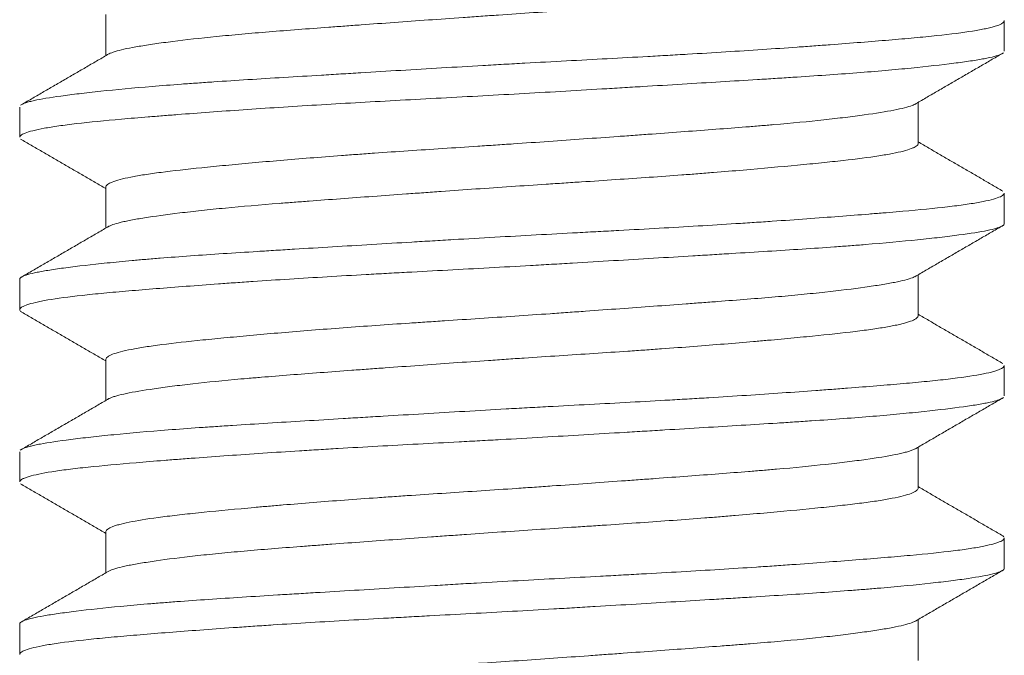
# Model space of a CAD drawing. Header units: millimetres. Extents: x 28 to 2257, y 19 to 785.
# Tile 43 of 55: x 1655.35 to 1659.35, y 369.62 to 372.2. Entities that reach past the tile are written whole.
import ezdxf

# ---------------------------------------------------------------- set-up
doc = ezdxf.new("R2010")
doc.units = ezdxf.units.MM
doc.layers.add('1', color=7, linetype='Continuous', true_color=0xffffff)

msp = doc.modelspace()

# ---------------------------------------------------------------- linework, layer by layer
at = {"layer": '1', "color": 155, "linetype": 'Continuous', "lineweight": 18}
for p, q in [((1655.7032, 372.2189), (1655.7032, 372.0523)), ((1659.3532, 372.0709), (1659.3532, 372.1935)), ((1655.3532, 371.8434), (1655.3532, 371.7214)), ((1659.0032, 371.6956), (1659.0032, 371.8626)), ((1655.7032, 371.5193), (1655.7032, 371.3523)), ((1659.3532, 371.3714), (1659.3532, 371.4939)), ((1659.0032, 370.9958), (1659.0032, 371.1626)), ((1655.3532, 371.1437), (1655.3532, 371.021)), ((1655.7032, 370.819), (1655.7032, 370.6523)), ((1659.3532, 370.6713), (1659.3532, 370.7934)), ((1655.3532, 370.4437), (1655.3532, 370.3215)), ((1659.0032, 370.2959), (1659.0032, 370.4626)), ((1655.7032, 370.1192), (1655.7032, 369.9523)), ((1659.3532, 369.9712), (1659.3532, 370.0939)), ((1659.0032, 369.5956), (1659.0032, 369.7626)), ((1655.3532, 369.7434), (1655.3532, 369.6211))]:
    msp.add_line(p, q, dxfattribs=at)
for points, knots in [([(1655.7126, 372.0578), (1655.715, 372.0592), (1655.7179, 372.0607), (1655.7283, 372.0653), (1655.7375, 372.0684), (1655.7707, 372.0777), (1655.8008, 372.0839), (1655.8482, 372.092), (1655.8582, 372.0936), (1655.8791, 372.0969), (1655.8902, 372.0985), (1655.9244, 372.1035), (1655.9489, 372.1068), (1656.0275, 372.1168), (1656.0864, 372.1234), (1656.1684, 372.1316), (1656.1852, 372.1333), (1656.2197, 372.1365), (1656.2374, 372.1381), (1656.2911, 372.1429), (1656.3281, 372.146), (1656.4425, 372.1553), (1656.5234, 372.1614), (1656.6302, 372.1694), (1656.6519, 372.171), (1656.6958, 372.1742), (1656.7179, 372.1758), (1656.7847, 372.1807), (1656.8297, 372.184), (1656.9663, 372.1939), (1657.0594, 372.2006), (1657.1783, 372.209), (1657.2023, 372.2107), (1657.2503, 372.214), (1657.2743, 372.2157), (1657.346, 372.2206), (1657.3937, 372.2238), (1657.5362, 372.2333), (1657.6305, 372.2394), (1657.7474, 372.2472), (1657.7708, 372.2487), (1657.8172, 372.2519), (1657.8401, 372.2534), (1657.9084, 372.2582), (1657.953, 372.2613), (1658.0843, 372.2709), (1658.1685, 372.2775), (1658.2694, 372.2858), (1658.2894, 372.2875), (1658.3285, 372.2909), (1658.3477, 372.2926), (1658.4043, 372.2976), (1658.4405, 372.3009), (1658.5451, 372.3107), (1658.6091, 372.3169), (1658.6819, 372.3248), (1658.6961, 372.3263), (1658.7234, 372.3295), (1658.7366, 372.331), (1658.7747, 372.3357), (1658.7983, 372.3388), (1658.8636, 372.3483), (1658.8999, 372.3547), (1658.9572, 372.368), (1658.9775, 372.3747), (1658.9957, 372.3848), (1659.0018, 372.3897), (1659.0032, 372.3947), (1659.0032, 372.3964), (1659.0032, 372.3965), (1659.0032, 372.3966)], [0, 0, 0, 0, 0.013483, 0.013483, 0.042048, 0.042048, 0.099177, 0.099177, 0.11346, 0.11346, 0.127742, 0.127742, 0.156307, 0.156307, 0.213437, 0.213437, 0.227719, 0.227719, 0.242002, 0.242002, 0.270567, 0.270567, 0.327697, 0.327697, 0.341979, 0.341979, 0.356261, 0.356261, 0.384826, 0.384826, 0.441956, 0.441956, 0.456239, 0.456239, 0.470521, 0.470521, 0.499086, 0.499086, 0.556216, 0.556216, 0.570498, 0.570498, 0.584781, 0.584781, 0.613346, 0.613346, 0.670475, 0.670475, 0.684758, 0.684758, 0.69904, 0.69904, 0.727605, 0.727605, 0.784735, 0.784735, 0.799017, 0.799017, 0.8133, 0.8133, 0.841865, 0.841865, 0.898995, 0.898995, 0.956124, 0.956124, 0.984689, 0.998972, 0.998972, 1, 1, 1, 1]), ([(1655.3618, 371.8541), (1655.3658, 371.8565), (1655.3713, 371.8588), (1655.3827, 371.8626), (1655.3877, 371.8641), (1655.3991, 371.8671), (1655.4054, 371.8686), (1655.4395, 371.8762), (1655.4758, 371.8822), (1655.5433, 371.8916), (1655.568, 371.8948), (1655.6084, 371.8996), (1655.6224, 371.9012), (1655.6516, 371.9045), (1655.6667, 371.9062), (1655.7446, 371.9144), (1655.8141, 371.9209), (1655.929, 371.9305), (1655.9691, 371.9336), (1656.0319, 371.9383), (1656.0533, 371.9398), (1656.097, 371.9428), (1656.1193, 371.9444), (1656.232, 371.9519), (1656.3269, 371.9579), (1656.4762, 371.967), (1656.5272, 371.9701), (1656.6053, 371.9748), (1656.6317, 371.9764), (1656.685, 371.9796), (1656.7119, 371.9813), (1656.8466, 371.9894), (1656.9561, 371.9959), (1657.1229, 372.0058), (1657.1788, 372.0091), (1657.2635, 372.0139), (1657.2918, 372.0156), (1657.3486, 372.0188), (1657.3771, 372.0204), (1657.5186, 372.0281), (1657.6303, 372.034), (1657.7957, 372.043), (1657.8504, 372.046), (1657.9319, 372.0505), (1657.9589, 372.052), (1658.0129, 372.0551), (1658.0397, 372.0566), (1658.172, 372.0644), (1658.2732, 372.0707), (1658.4183, 372.0804), (1658.4655, 372.0837), (1658.5346, 372.0886), (1658.5573, 372.0903), (1658.6023, 372.0936), (1658.6243, 372.0952), (1658.7324, 372.1034), (1658.8116, 372.1096), (1658.9201, 372.1187), (1658.9545, 372.1217), (1659.0034, 372.1262), (1659.0192, 372.1277), (1659.05, 372.1308), (1659.0649, 372.1323), (1659.1364, 372.1399), (1659.1848, 372.146), (1659.2442, 372.1555), (1659.2619, 372.1587), (1659.285, 372.1636), (1659.2922, 372.1653), (1659.3053, 372.1686), (1659.3113, 372.1703), (1659.3382, 372.1785), (1659.3502, 372.1851), (1659.3531, 372.1925), (1659.3532, 372.1935), (1659.3532, 372.1945)], [0, 0, 0, 0, 0.021498, 0.021498, 0.03535, 0.03535, 0.049202, 0.049202, 0.10461, 0.10461, 0.132314, 0.132314, 0.146166, 0.146166, 0.160018, 0.160018, 0.215426, 0.215426, 0.243129, 0.243129, 0.256981, 0.256981, 0.270833, 0.270833, 0.326241, 0.326241, 0.353945, 0.353945, 0.367797, 0.367797, 0.381649, 0.381649, 0.437057, 0.437057, 0.464761, 0.464761, 0.478613, 0.478613, 0.492465, 0.492465, 0.547872, 0.547872, 0.575576, 0.575576, 0.589428, 0.589428, 0.60328, 0.60328, 0.658688, 0.658688, 0.686392, 0.686392, 0.700244, 0.700244, 0.714096, 0.714096, 0.769504, 0.769504, 0.797207, 0.797207, 0.811059, 0.811059, 0.824911, 0.824911, 0.880319, 0.880319, 0.908023, 0.908023, 0.921875, 0.921875, 0.935727, 0.935727, 0.991135, 0.991135, 1, 1, 1, 1]), ([(1659.3446, 372.0608), (1659.343, 372.0598), (1659.3412, 372.0589), (1659.3259, 372.052), (1659.3034, 372.0462), (1659.2633, 372.0386), (1659.2547, 372.0371), (1659.2363, 372.034), (1659.2265, 372.0324), (1659.1956, 372.0277), (1659.1729, 372.0246), (1659.0986, 372.0151), (1659.0408, 372.0086), (1658.958, 372.0004), (1658.9409, 371.9987), (1658.9057, 371.9954), (1658.8876, 371.9938), (1658.8323, 371.9889), (1658.7937, 371.9857), (1658.6734, 371.9764), (1658.5869, 371.9704), (1658.4707, 371.9629), (1658.4471, 371.9614), (1658.399, 371.9583), (1658.3747, 371.9568), (1658.3011, 371.9522), (1658.2511, 371.9492), (1658.0984, 371.9399), (1657.9931, 371.9335), (1657.8567, 371.9254), (1657.8292, 371.9237), (1657.7738, 371.9204), (1657.746, 371.9187), (1657.6625, 371.9138), (1657.6068, 371.9105), (1657.4391, 371.9007), (1657.3268, 371.8944), (1657.1574, 371.8852), (1657.1007, 371.8822), (1656.9888, 371.8762), (1656.9336, 371.8732), (1656.7699, 371.8642), (1656.6633, 371.8582), (1656.5075, 371.8487), (1656.4561, 371.8455), (1656.3564, 371.8391), (1656.308, 371.8358), (1656.1669, 371.8261), (1656.0782, 371.8195), (1655.9744, 371.8115), (1655.954, 371.8099), (1655.9138, 371.8067), (1655.8552, 371.802), (1655.801, 371.7975), (1655.6983, 371.7885), (1655.6376, 371.7825), (1655.5715, 371.7749), (1655.5588, 371.7733), (1655.5344, 371.7702), (1655.4995, 371.7655), (1655.4699, 371.7607), (1655.4175, 371.7511), (1655.3916, 371.7445), (1655.3708, 371.7362), (1655.3672, 371.7346), (1655.3612, 371.7313), (1655.3589, 371.7296), (1655.3545, 371.7256), (1655.3532, 371.7233), (1655.3532, 371.721)], [0, 0, 0, 0, 0.008437, 0.008437, 0.063943, 0.063943, 0.07782, 0.07782, 0.091696, 0.091696, 0.119449, 0.119449, 0.174956, 0.174956, 0.188832, 0.188832, 0.202709, 0.202709, 0.230462, 0.230462, 0.285968, 0.285968, 0.299845, 0.299845, 0.313721, 0.313721, 0.341474, 0.341474, 0.39698, 0.39698, 0.410857, 0.410857, 0.424734, 0.424734, 0.452487, 0.452487, 0.507993, 0.507993, 0.535746, 0.535746, 0.563499, 0.563499, 0.619005, 0.619005, 0.646758, 0.646758, 0.674512, 0.674512, 0.730018, 0.730018, 0.743894, 0.743894, 0.757771, 0.785524, 0.785524, 0.84103, 0.84103, 0.854907, 0.854907, 0.868783, 0.896536, 0.896536, 0.952043, 0.952043, 0.965919, 0.965919, 0.979796, 0.979796, 1, 1, 1, 1]), ([(1658.9938, 371.8571), (1658.99, 371.8548), (1658.985, 371.8525), (1658.9706, 371.847), (1658.9603, 371.8439), (1658.9355, 371.8376), (1658.9211, 371.8345), (1658.8722, 371.8249), (1658.832, 371.8185), (1658.7724, 371.8102), (1658.76, 371.8085), (1658.7342, 371.8052), (1658.7208, 371.8035), (1658.6793, 371.7984), (1658.6502, 371.795), (1658.5582, 371.785), (1658.4908, 371.7786), (1658.3991, 371.7707), (1658.3804, 371.7691), (1658.3422, 371.766), (1658.3226, 371.7644), (1658.2635, 371.7597), (1658.223, 371.7566), (1658.099, 371.7472), (1658.0125, 371.7408), (1657.8998, 371.7326), (1657.877, 371.7309), (1657.8309, 371.7276), (1657.8077, 371.7259), (1657.738, 371.7209), (1657.6912, 371.7175), (1657.5501, 371.7074), (1657.455, 371.7007), (1657.3346, 371.6926), (1657.3105, 371.6909), (1657.2621, 371.6877), (1657.2381, 371.6861), (1657.1661, 371.6814), (1657.1186, 371.6783), (1656.9774, 371.669), (1656.885, 371.6628), (1656.7716, 371.6549), (1656.749, 371.6532), (1656.7043, 371.65), (1656.6822, 371.6484), (1656.6168, 371.6435), (1656.5743, 371.6402), (1656.45, 371.6303), (1656.3714, 371.6236), (1656.2787, 371.6152), (1656.2604, 371.6135), (1656.2247, 371.6102), (1656.2073, 371.6085), (1656.1563, 371.6037), (1656.1238, 371.6005), (1656.0314, 371.5911), (1655.9761, 371.5849), (1655.9152, 371.577), (1655.9035, 371.5754), (1655.8811, 371.5722), (1655.8704, 371.5706), (1655.8398, 371.5658), (1655.8214, 371.5626), (1655.7719, 371.5528), (1655.7466, 371.5461), (1655.7122, 371.5325), (1655.7036, 371.5258), (1655.7032, 371.5193)], [0, 0, 0, 0, 0.021639, 0.021639, 0.050414, 0.050414, 0.07919, 0.07919, 0.13674, 0.13674, 0.151128, 0.151128, 0.165516, 0.165516, 0.194291, 0.194291, 0.251842, 0.251842, 0.266229, 0.266229, 0.280617, 0.280617, 0.309392, 0.309392, 0.366943, 0.366943, 0.381331, 0.381331, 0.395718, 0.395718, 0.424494, 0.424494, 0.482044, 0.482044, 0.496432, 0.496432, 0.51082, 0.51082, 0.539595, 0.539595, 0.597145, 0.597145, 0.611533, 0.611533, 0.625921, 0.625921, 0.654696, 0.654696, 0.712247, 0.712247, 0.726634, 0.726634, 0.741022, 0.741022, 0.769797, 0.769797, 0.827348, 0.827348, 0.841736, 0.841736, 0.856123, 0.856123, 0.884899, 0.884899, 0.942449, 0.942449, 1, 1, 1, 1]), ([(1655.7123, 371.3576), (1655.7216, 371.3634), (1655.7379, 371.369), (1655.7675, 371.3764), (1655.7743, 371.3779), (1655.7889, 371.3811), (1655.7967, 371.3827), (1655.8217, 371.3875), (1655.8402, 371.3907), (1655.901, 371.4004), (1655.9488, 371.407), (1656.0176, 371.4153), (1656.0318, 371.417), (1656.0612, 371.4204), (1656.0763, 371.4221), (1656.1227, 371.4271), (1656.1551, 371.4304), (1656.2563, 371.44), (1656.3292, 371.4462), (1656.4273, 371.454), (1656.4473, 371.4555), (1656.4879, 371.4587), (1656.5085, 371.4602), (1656.5708, 371.465), (1656.6131, 371.4681), (1656.7425, 371.4777), (1656.8319, 371.4842), (1656.9476, 371.4925), (1656.971, 371.4942), (1657.018, 371.4976), (1657.0415, 371.4993), (1657.1122, 371.5043), (1657.1595, 371.5077), (1657.3015, 371.5176), (1657.3967, 371.5241), (1657.5163, 371.5319), (1657.5403, 371.5335), (1657.588, 371.5366), (1657.6117, 371.5382), (1657.6824, 371.5428), (1657.729, 371.5459), (1657.8669, 371.5552), (1657.9565, 371.5615), (1658.0657, 371.5696), (1658.0874, 371.5713), (1658.1301, 371.5746), (1658.1511, 371.5762), (1658.2133, 371.5812), (1658.2536, 371.5845), (1658.3708, 371.5945), (1658.4442, 371.6011), (1658.5298, 371.6093), (1658.5466, 371.6109), (1658.5792, 371.6141), (1658.5951, 371.6157), (1658.6415, 371.6204), (1658.6707, 371.6235), (1658.7533, 371.6328), (1658.8017, 371.639), (1658.8638, 371.6486), (1658.8825, 371.6519), (1658.9158, 371.6584), (1658.9452, 371.6649), (1658.972, 371.6733), (1658.9836, 371.6783), (1658.9903, 371.6817), (1658.9931, 371.6834), (1659.0008, 371.689), (1659.0034, 371.6927), (1659.0032, 371.6965)], [0, 0, 0, 0, 0.053016, 0.053016, 0.067299, 0.067299, 0.081581, 0.081581, 0.110146, 0.110146, 0.167276, 0.167276, 0.181559, 0.181559, 0.195841, 0.195841, 0.224406, 0.224406, 0.281536, 0.281536, 0.295818, 0.295818, 0.310101, 0.310101, 0.338665, 0.338665, 0.395795, 0.395795, 0.410078, 0.410078, 0.42436, 0.42436, 0.452925, 0.452925, 0.510055, 0.510055, 0.524337, 0.524337, 0.53862, 0.53862, 0.567185, 0.567185, 0.624314, 0.624314, 0.638597, 0.638597, 0.652879, 0.652879, 0.681444, 0.681444, 0.738574, 0.738574, 0.752856, 0.752856, 0.767139, 0.767139, 0.795704, 0.795704, 0.852834, 0.852834, 0.881399, 0.881399, 0.909963, 0.938528, 0.952811, 0.952811, 0.967093, 0.967093, 1, 1, 1, 1]), ([(1655.3532, 371.1445), (1655.3532, 371.1448), (1655.3533, 371.1451), (1655.3537, 371.147), (1655.3547, 371.1486), (1655.3578, 371.1516), (1655.36, 371.1532), (1655.3738, 371.1608), (1655.3943, 371.1666), (1655.4387, 371.1756), (1655.4558, 371.1787), (1655.485, 371.1833), (1655.4953, 371.1848), (1655.517, 371.188), (1655.5285, 371.1896), (1655.5885, 371.1975), (1655.6445, 371.204), (1655.7403, 371.2138), (1655.7742, 371.217), (1655.8281, 371.2219), (1655.8465, 371.2236), (1655.8844, 371.2268), (1655.904, 371.2284), (1656.0031, 371.2364), (1656.0883, 371.2424), (1656.2247, 371.2513), (1656.2716, 371.2543), (1656.3441, 371.2589), (1656.3687, 371.2604), (1656.4185, 371.2635), (1656.4438, 371.265), (1656.571, 371.2728), (1656.6757, 371.2791), (1656.8371, 371.2888), (1656.8917, 371.2921), (1656.9746, 371.297), (1657.0024, 371.2987), (1657.0584, 371.302), (1657.0867, 371.3037), (1657.2274, 371.3119), (1657.3398, 371.3183), (1657.508, 371.3275), (1657.564, 371.3305), (1657.648, 371.335), (1657.6759, 371.3365), (1657.7318, 371.3395), (1657.7598, 371.341), (1657.8982, 371.3485), (1658.0055, 371.3546), (1658.1614, 371.3639), (1658.2126, 371.367), (1658.288, 371.3718), (1658.3129, 371.3734), (1658.3623, 371.3767), (1658.3868, 371.3783), (1658.5071, 371.3865), (1658.5971, 371.3931), (1658.7231, 371.4027), (1658.7635, 371.4059), (1658.8219, 371.4106), (1658.841, 371.4121), (1658.8783, 371.4152), (1658.8966, 371.4167), (1658.9852, 371.4243), (1659.0478, 371.4302), (1659.1295, 371.4393), (1659.1547, 371.4424), (1659.1894, 371.4471), (1659.2004, 371.4487), (1659.2214, 371.4519), (1659.2314, 371.4535), (1659.2783, 371.4615), (1659.3063, 371.4681), (1659.3344, 371.4779), (1659.3415, 371.4812), (1659.3486, 371.4861), (1659.3503, 371.4878), (1659.3527, 371.491), (1659.3532, 371.4926), (1659.3532, 371.4942), (1659.3532, 371.4943), (1659.3532, 371.4943)], [0, 0, 0, 0, 0.002802, 0.002802, 0.016272, 0.016272, 0.029741, 0.029741, 0.083621, 0.083621, 0.11056, 0.11056, 0.12403, 0.12403, 0.1375, 0.1375, 0.191379, 0.191379, 0.218319, 0.218319, 0.231789, 0.231789, 0.245259, 0.245259, 0.299138, 0.299138, 0.326078, 0.326078, 0.339547, 0.339547, 0.353017, 0.353017, 0.406897, 0.406897, 0.433836, 0.433836, 0.447306, 0.447306, 0.460776, 0.460776, 0.514655, 0.514655, 0.541595, 0.541595, 0.555065, 0.555065, 0.568534, 0.568534, 0.622414, 0.622414, 0.649353, 0.649353, 0.662823, 0.662823, 0.676293, 0.676293, 0.730172, 0.730172, 0.757112, 0.757112, 0.770582, 0.770582, 0.784052, 0.784052, 0.837931, 0.837931, 0.864871, 0.864871, 0.878341, 0.878341, 0.89181, 0.89181, 0.94569, 0.94569, 0.972629, 0.972629, 0.986099, 0.986099, 0.999569, 0.999569, 1, 1, 1, 1]), ([(1659.3532, 371.3712), (1659.3534, 371.3676), (1659.3504, 371.3641), (1659.3416, 371.3591), (1659.3383, 371.3576), (1659.3306, 371.3545), (1659.3172, 371.35), (1659.2986, 371.3456), (1659.2546, 371.3366), (1659.2163, 371.3305), (1659.157, 371.3226), (1659.1445, 371.321), (1659.1185, 371.3177), (1659.078, 371.3129), (1659.0331, 371.308), (1658.9377, 371.2982), (1658.8665, 371.2916), (1658.7678, 371.2837), (1658.7476, 371.2821), (1658.7062, 371.279), (1658.6432, 371.2743), (1658.5771, 371.2698), (1658.441, 371.2609), (1658.3449, 371.2549), (1658.2182, 371.2472), (1658.1924, 371.2456), (1658.1405, 371.2424), (1658.0621, 371.2377), (1657.9823, 371.2329), (1657.821, 371.2232), (1657.711, 371.2166), (1657.5705, 371.2084), (1657.5422, 371.2067), (1657.4855, 371.2034), (1657.4573, 371.2018), (1657.3725, 371.1969), (1657.3163, 371.1938), (1657.148, 371.1846), (1657.0365, 371.1788), (1656.8982, 371.1712), (1656.8705, 371.1697), (1656.8155, 371.1667), (1656.7338, 371.1621), (1656.6543, 371.1576), (1656.4981, 371.1483), (1656.3978, 371.1419), (1656.2774, 371.1337), (1656.2535, 371.1321), (1656.2065, 371.1288), (1656.1372, 371.1238), (1656.0716, 371.1189), (1655.9454, 371.1093), (1655.8676, 371.1031), (1655.7787, 371.0955), (1655.7613, 371.094), (1655.7275, 371.091), (1655.6785, 371.0864), (1655.6343, 371.0819), (1655.5521, 371.0728), (1655.5057, 371.0667), (1655.4585, 371.0586), (1655.4495, 371.057), (1655.4329, 371.0537), (1655.4097, 371.0488), (1655.3918, 371.0439), (1655.3632, 371.034), (1655.3534, 371.0275), (1655.3531, 371.0195), (1655.3537, 371.018), (1655.356, 371.0149), (1655.3579, 371.0132), (1655.3606, 371.0115), (1655.3609, 371.0113)], [0, 0, 0, 0, 0.030151, 0.030151, 0.043237, 0.043237, 0.056323, 0.082496, 0.082496, 0.134841, 0.134841, 0.147927, 0.147927, 0.161013, 0.187186, 0.187186, 0.239531, 0.239531, 0.252617, 0.252617, 0.265704, 0.291876, 0.291876, 0.344221, 0.344221, 0.357307, 0.357307, 0.370394, 0.396566, 0.396566, 0.448911, 0.448911, 0.461997, 0.461997, 0.475084, 0.475084, 0.501256, 0.501256, 0.553601, 0.553601, 0.566688, 0.566688, 0.579774, 0.605946, 0.605946, 0.658291, 0.658291, 0.671378, 0.671378, 0.684464, 0.710637, 0.710637, 0.762982, 0.762982, 0.776068, 0.776068, 0.789154, 0.815327, 0.815327, 0.867672, 0.867672, 0.880758, 0.880758, 0.893844, 0.920017, 0.920017, 0.972362, 0.972362, 0.985448, 0.985448, 0.998534, 1, 1, 1, 1]), ([(1658.9935, 371.157), (1658.9899, 371.1548), (1658.9853, 371.1527), (1658.9638, 371.1443), (1658.9397, 371.1382), (1658.8994, 371.1302), (1658.8908, 371.1286), (1658.8726, 371.1254), (1658.863, 371.1237), (1658.8328, 371.1188), (1658.8109, 371.1156), (1658.74, 371.1056), (1658.6858, 371.0989), (1658.5938, 371.0889), (1658.5612, 371.0855), (1658.4936, 371.079), (1658.4585, 371.0758), (1658.3493, 371.0664), (1658.2714, 371.0603), (1658.1675, 371.0524), (1658.1464, 371.0508), (1658.1036, 371.0476), (1658.0821, 371.046), (1658.017, 371.0412), (1657.9729, 371.0379), (1657.8386, 371.0281), (1657.7464, 371.0215), (1657.6278, 371.013), (1657.6039, 371.0113), (1657.5561, 371.0079), (1657.5322, 371.0062), (1657.4605, 371.0012), (1657.4128, 370.9979), (1657.2695, 370.9881), (1657.1741, 370.9819), (1657.055, 370.9741), (1657.0312, 370.9725), (1656.984, 370.9694), (1656.9606, 370.9679), (1656.891, 370.9632), (1656.8453, 370.96), (1656.7104, 370.9506), (1656.6232, 370.9441), (1656.4548, 370.9307), (1656.376, 370.924), (1656.2656, 370.914), (1656.2301, 370.9107), (1656.1788, 370.9058), (1656.1621, 370.9042), (1656.1293, 370.901), (1656.1131, 370.8994), (1656.0347, 370.8914), (1655.9793, 370.8853), (1655.9067, 370.8759), (1655.873, 370.8712), (1655.8434, 370.8663), (1655.8246, 370.8631), (1655.8156, 370.8614), (1655.7734, 370.8532), (1655.748, 370.8465), (1655.722, 370.8364), (1655.712, 370.8314), (1655.7067, 370.8264), (1655.7042, 370.823), (1655.7034, 370.8214), (1655.7032, 370.8195), (1655.7032, 370.8193), (1655.7032, 370.8191)], [0, 0, 0, 0, 0.019797, 0.019797, 0.077348, 0.077348, 0.091736, 0.091736, 0.106123, 0.106123, 0.134899, 0.134899, 0.192449, 0.192449, 0.221225, 0.221225, 0.25, 0.25, 0.307551, 0.307551, 0.321938, 0.321938, 0.336326, 0.336326, 0.365101, 0.365101, 0.422652, 0.422652, 0.43704, 0.43704, 0.451427, 0.451427, 0.480203, 0.480203, 0.537753, 0.537753, 0.552141, 0.552141, 0.566529, 0.566529, 0.595304, 0.595304, 0.652855, 0.652855, 0.710405, 0.710405, 0.73918, 0.73918, 0.753568, 0.753568, 0.767956, 0.767956, 0.825506, 0.825506, 0.854282, 0.868669, 0.868669, 0.883057, 0.883057, 0.940608, 0.940608, 0.969383, 0.983771, 0.983771, 0.998158, 0.998158, 1, 1, 1, 1]), ([(1655.7129, 370.6579), (1655.7138, 370.6585), (1655.7148, 370.659), (1655.7187, 370.6611), (1655.7222, 370.6627), (1655.7302, 370.6658), (1655.7348, 370.6674), (1655.7499, 370.672), (1655.7619, 370.6751), (1655.8039, 370.6845), (1655.8395, 370.6909), (1655.8938, 370.699), (1655.9051, 370.7007), (1655.9288, 370.704), (1655.9411, 370.7057), (1655.9792, 370.7107), (1656.0063, 370.714), (1656.0921, 370.724), (1656.1557, 370.7306), (1656.243, 370.7386), (1656.2609, 370.7402), (1656.2975, 370.7434), (1656.3161, 370.7449), (1656.3727, 370.7496), (1656.4115, 370.7527), (1656.531, 370.762), (1656.6149, 370.7683), (1656.725, 370.7764), (1656.7473, 370.778), (1656.7924, 370.7813), (1656.815, 370.7829), (1656.8833, 370.7879), (1656.9292, 370.7912), (1657.068, 370.8012), (1657.1622, 370.8079), (1657.2819, 370.8162), (1657.306, 370.8179), (1657.3542, 370.8212), (1657.3781, 370.8228), (1657.4499, 370.8276), (1657.4974, 370.8307), (1657.6391, 370.84), (1657.7324, 370.8461), (1657.8475, 370.8539), (1657.8705, 370.8555), (1657.9159, 370.8587), (1657.9384, 370.8603), (1658.005, 370.8651), (1658.0485, 370.8683), (1658.176, 370.8781), (1658.2573, 370.8847), (1658.354, 370.8931), (1658.373, 370.8948), (1658.4103, 370.8981), (1658.4286, 370.8998), (1658.4822, 370.9048), (1658.5165, 370.908), (1658.6147, 370.9175), (1658.6742, 370.9237), (1658.7542, 370.9331), (1658.779, 370.9362), (1658.8247, 370.9425), (1658.8666, 370.9489), (1658.9095, 370.9569), (1658.931, 370.9619), (1658.9444, 370.9652), (1658.9506, 370.9669), (1658.9791, 370.9753), (1658.9934, 370.9821), (1659.002, 370.9912), (1659.0032, 370.9937), (1659.0032, 370.9962)], [0, 0, 0, 0, 0.005037, 0.005037, 0.019345, 0.019345, 0.033654, 0.033654, 0.062271, 0.062271, 0.119505, 0.119505, 0.133814, 0.133814, 0.148123, 0.148123, 0.17674, 0.17674, 0.233974, 0.233974, 0.248283, 0.248283, 0.262592, 0.262592, 0.291209, 0.291209, 0.348443, 0.348443, 0.362752, 0.362752, 0.37706, 0.37706, 0.405678, 0.405678, 0.462912, 0.462912, 0.477221, 0.477221, 0.491529, 0.491529, 0.520147, 0.520147, 0.577381, 0.577381, 0.59169, 0.59169, 0.605998, 0.605998, 0.634615, 0.634615, 0.69185, 0.69185, 0.706158, 0.706158, 0.720467, 0.720467, 0.749084, 0.749084, 0.806319, 0.806319, 0.834936, 0.834936, 0.863553, 0.89217, 0.906479, 0.906479, 0.920788, 0.920788, 0.978022, 0.978022, 1, 1, 1, 1]), ([(1655.3611, 370.4537), (1655.363, 370.4549), (1655.3653, 370.456), (1655.3747, 370.4602), (1655.3838, 370.4631), (1655.4011, 370.4676), (1655.4074, 370.4691), (1655.4214, 370.4721), (1655.4289, 370.4737), (1655.4696, 370.4813), (1655.511, 370.4875), (1655.5857, 370.497), (1655.6127, 370.5002), (1655.6565, 370.5051), (1655.6716, 370.5067), (1655.703, 370.51), (1655.7193, 370.5116), (1655.8028, 370.5199), (1655.8765, 370.5264), (1655.9971, 370.5357), (1656.0389, 370.5388), (1656.1043, 370.5433), (1656.1265, 370.5448), (1656.1717, 370.5479), (1656.1949, 370.5494), (1656.3118, 370.557), (1656.4095, 370.563), (1656.5623, 370.5722), (1656.6142, 370.5754), (1656.6937, 370.5802), (1656.7205, 370.5818), (1656.7745, 370.585), (1656.8018, 370.5867), (1656.9388, 370.5949), (1657.0495, 370.6015), (1657.2171, 370.6113), (1657.2732, 370.6145), (1657.3578, 370.6193), (1657.3861, 370.6209), (1657.4428, 370.624), (1657.4713, 370.6255), (1657.6129, 370.6332), (1657.724, 370.639), (1657.8875, 370.648), (1657.9414, 370.651), (1658.0216, 370.6556), (1658.0482, 370.6571), (1658.1011, 370.6603), (1658.1274, 370.6618), (1658.2575, 370.6697), (1658.3564, 370.6762), (1658.4972, 370.6859), (1658.5428, 370.6892), (1658.6094, 370.6941), (1658.6313, 370.6957), (1658.6744, 370.699), (1658.6957, 370.7006), (1658.7995, 370.7087), (1658.875, 370.7147), (1658.9772, 370.7237), (1659.0094, 370.7267), (1659.0549, 370.7312), (1659.0696, 370.7328), (1659.098, 370.7358), (1659.1118, 370.7374), (1659.1776, 370.7451), (1659.2211, 370.7513), (1659.273, 370.761), (1659.2881, 370.7642), (1659.3073, 370.7691), (1659.3132, 370.7708), (1659.3237, 370.7741), (1659.3284, 370.7758), (1659.3464, 370.7831), (1659.3533, 370.7887), (1659.3532, 370.7941)], [0, 0, 0, 0, 0.010638, 0.010638, 0.038342, 0.038342, 0.052194, 0.052194, 0.066046, 0.066046, 0.121454, 0.121454, 0.149158, 0.149158, 0.16301, 0.16301, 0.176862, 0.176862, 0.23227, 0.23227, 0.259973, 0.259973, 0.273825, 0.273825, 0.287677, 0.287677, 0.343085, 0.343085, 0.370789, 0.370789, 0.384641, 0.384641, 0.398493, 0.398493, 0.453901, 0.453901, 0.481605, 0.481605, 0.495457, 0.495457, 0.509309, 0.509309, 0.564716, 0.564716, 0.59242, 0.59242, 0.606272, 0.606272, 0.620124, 0.620124, 0.675532, 0.675532, 0.703236, 0.703236, 0.717088, 0.717088, 0.73094, 0.73094, 0.786348, 0.786348, 0.814051, 0.814051, 0.827903, 0.827903, 0.841755, 0.841755, 0.897163, 0.897163, 0.924867, 0.924867, 0.938719, 0.938719, 0.952571, 0.952571, 1, 1, 1, 1]), ([(1659.3449, 370.6609), (1659.3359, 370.6556), (1659.3196, 370.6504), (1659.2891, 370.6436), (1659.2818, 370.6421), (1659.2659, 370.6391), (1659.2405, 370.6345), (1659.2102, 370.6299), (1659.1431, 370.6205), (1659.0899, 370.6141), (1659.0124, 370.6059), (1658.9963, 370.6042), (1658.9633, 370.6009), (1658.9125, 370.596), (1658.8577, 370.5911), (1658.7432, 370.5815), (1658.6601, 370.5755), (1658.5476, 370.5679), (1658.5246, 370.5664), (1658.4781, 370.5633), (1658.4075, 370.5588), (1658.3346, 370.5543), (1658.1855, 370.5451), (1658.082, 370.5389), (1657.9473, 370.5308), (1657.92, 370.5292), (1657.8653, 370.5259), (1657.7831, 370.5209), (1657.7002, 370.516), (1657.5336, 370.5062), (1657.4214, 370.4996), (1657.2797, 370.4918), (1657.2512, 370.4903), (1657.1945, 370.4872), (1657.1099, 370.4826), (1657.0265, 370.4782), (1656.8611, 370.4693), (1656.7529, 370.4633), (1656.6203, 370.4555), (1656.5938, 370.454), (1656.5416, 370.4508), (1656.4643, 370.4461), (1656.3898, 370.4413), (1656.2445, 370.4316), (1656.1526, 370.425), (1656.0441, 370.4168), (1656.0227, 370.4152), (1655.9808, 370.412), (1655.9195, 370.4072), (1655.8623, 370.4026), (1655.7536, 370.3935), (1655.6884, 370.3876), (1655.6163, 370.38), (1655.6023, 370.3784), (1655.5756, 370.3753), (1655.5372, 370.3707), (1655.5039, 370.366), (1655.444, 370.3565), (1655.4129, 370.35), (1655.3855, 370.3417), (1655.3806, 370.3401), (1655.372, 370.3367), (1655.3609, 370.3318), (1655.3552, 370.3269), (1655.3534, 370.3229), (1655.3532, 370.322), (1655.3532, 370.3212)], [0, 0, 0, 0, 0.048845, 0.048845, 0.062722, 0.062722, 0.076599, 0.104352, 0.104352, 0.159858, 0.159858, 0.173734, 0.173734, 0.187611, 0.215364, 0.215364, 0.27087, 0.27087, 0.284747, 0.284747, 0.298623, 0.326377, 0.326377, 0.381883, 0.381883, 0.395759, 0.395759, 0.409636, 0.437389, 0.437389, 0.492895, 0.492895, 0.506772, 0.506772, 0.520648, 0.548401, 0.548401, 0.603908, 0.603908, 0.617784, 0.617784, 0.631661, 0.659414, 0.659414, 0.71492, 0.71492, 0.728797, 0.728797, 0.742673, 0.770426, 0.770426, 0.825933, 0.825933, 0.839809, 0.839809, 0.853686, 0.881439, 0.881439, 0.936945, 0.936945, 0.950821, 0.950821, 0.964698, 0.992451, 0.992451, 1, 1, 1, 1]), ([(1658.9933, 370.4569), (1658.9901, 370.4549), (1658.986, 370.453), (1658.9772, 370.4495), (1658.9727, 370.4479), (1658.9627, 370.4448), (1658.9572, 370.4432), (1658.9393, 370.4385), (1658.9253, 370.4354), (1658.8777, 370.4259), (1658.8383, 370.4194), (1658.7792, 370.4111), (1658.7668, 370.4094), (1658.7413, 370.4061), (1658.7282, 370.4044), (1658.6875, 370.3994), (1658.6588, 370.396), (1658.5679, 370.386), (1658.501, 370.3795), (1658.4094, 370.3716), (1658.3906, 370.37), (1658.3527, 370.3668), (1658.3335, 370.3653), (1658.275, 370.3606), (1658.2349, 370.3575), (1658.1117, 370.3481), (1658.0254, 370.3418), (1657.9122, 370.3335), (1657.8894, 370.3318), (1657.8436, 370.3285), (1657.8207, 370.3269), (1657.7515, 370.3219), (1657.6584, 370.3152), (1657.5402, 370.3067), (1657.4684, 370.3017), (1657.4203, 370.2984), (1657.3961, 370.2967), (1657.2752, 370.2885), (1657.1797, 370.2823), (1657.0384, 370.273), (1656.9682, 370.2684), (1656.8987, 370.2637), (1656.8525, 370.2605), (1656.8295, 370.2589), (1656.7155, 370.2509), (1656.6284, 370.2445), (1656.5035, 370.2346), (1656.4425, 370.2296), (1656.3838, 370.2245), (1656.3451, 370.2212), (1656.326, 370.2195), (1656.2328, 370.2111), (1656.1645, 370.2046), (1656.071, 370.1951), (1656.0266, 370.1905), (1655.9857, 370.1858), (1655.9592, 370.1826), (1655.9464, 370.181), (1655.885, 370.1731), (1655.8436, 370.1668), (1655.7929, 370.157), (1655.7779, 370.1537), (1655.7584, 370.1487), (1655.7523, 370.147), (1655.7413, 370.1436), (1655.7363, 370.1419), (1655.714, 370.1335), (1655.7045, 370.1267), (1655.7032, 370.1198), (1655.7032, 370.1194), (1655.7032, 370.119)], [0, 0, 0, 0, 0.017956, 0.017956, 0.032343, 0.032343, 0.046731, 0.046731, 0.075506, 0.075506, 0.133057, 0.133057, 0.147445, 0.147445, 0.161832, 0.161832, 0.190608, 0.190608, 0.248158, 0.248158, 0.262546, 0.262546, 0.276934, 0.276934, 0.305709, 0.305709, 0.36326, 0.36326, 0.377647, 0.377647, 0.392035, 0.392035, 0.42081, 0.449586, 0.463973, 0.463973, 0.478361, 0.478361, 0.535912, 0.535912, 0.564687, 0.579075, 0.579075, 0.593462, 0.593462, 0.651013, 0.651013, 0.679788, 0.694176, 0.694176, 0.708564, 0.708564, 0.766114, 0.766114, 0.79489, 0.809277, 0.809277, 0.823665, 0.823665, 0.881215, 0.881215, 0.909991, 0.909991, 0.924378, 0.924378, 0.938766, 0.938766, 0.996317, 0.996317, 1, 1, 1, 1]), ([(1655.7126, 369.9578), (1655.7155, 369.9596), (1655.719, 369.9613), (1655.7379, 369.9692), (1655.7607, 369.9753), (1655.7993, 369.9832), (1655.8076, 369.9848), (1655.8251, 369.988), (1655.8343, 369.9896), (1655.8635, 369.9945), (1655.8847, 369.9977), (1655.9535, 370.0076), (1656.0063, 370.0143), (1656.0812, 370.0226), (1656.0966, 370.0243), (1656.1284, 370.0276), (1656.1447, 370.0293), (1656.1944, 370.0342), (1656.2289, 370.0374), (1656.3361, 370.0468), (1656.4128, 370.0529), (1656.5151, 370.0607), (1656.5359, 370.0623), (1656.5781, 370.0655), (1656.5994, 370.0671), (1656.6638, 370.0719), (1656.7074, 370.0751), (1656.8403, 370.0848), (1656.9315, 370.0914), (1657.0491, 370.0998), (1657.0728, 370.1015), (1657.1203, 370.1049), (1657.1441, 370.1066), (1657.2154, 370.1116), (1657.2629, 370.1149), (1657.4055, 370.1247), (1657.5005, 370.1309), (1657.6194, 370.1387), (1657.6432, 370.1402), (1657.6904, 370.1434), (1657.7138, 370.1449), (1657.7835, 370.1496), (1657.8293, 370.1527), (1657.9646, 370.1621), (1658.0521, 370.1685), (1658.158, 370.1768), (1658.1789, 370.1784), (1658.2201, 370.1818), (1658.2404, 370.1834), (1658.3002, 370.1884), (1658.3388, 370.1917), (1658.4506, 370.2017), (1658.5201, 370.2082), (1658.6003, 370.2162), (1658.616, 370.2178), (1658.6463, 370.2209), (1658.661, 370.2225), (1658.7038, 370.2272), (1658.7574, 370.2333), (1658.8156, 370.2411), (1658.8466, 370.2459), (1658.8664, 370.2491), (1658.8758, 370.2508), (1658.9206, 370.2589), (1658.9482, 370.2656), (1658.9776, 370.2756), (1658.9892, 370.2806), (1658.9964, 370.2856), (1659.0001, 370.289), (1659.0014, 370.2906), (1659.0029, 370.2936), (1659.0032, 370.2948), (1659.0032, 370.2961)], [0, 0, 0, 0, 0.016026, 0.016026, 0.07326, 0.07326, 0.087569, 0.087569, 0.101877, 0.101877, 0.130495, 0.130495, 0.187729, 0.187729, 0.202038, 0.202038, 0.216346, 0.216346, 0.244963, 0.244963, 0.302198, 0.302198, 0.316506, 0.316506, 0.330815, 0.330815, 0.359432, 0.359432, 0.416667, 0.416667, 0.430975, 0.430975, 0.445284, 0.445284, 0.473901, 0.473901, 0.531136, 0.531136, 0.545444, 0.545444, 0.559753, 0.559753, 0.58837, 0.58837, 0.645604, 0.645604, 0.659913, 0.659913, 0.674222, 0.674222, 0.702839, 0.702839, 0.760073, 0.760073, 0.774382, 0.774382, 0.78869, 0.78869, 0.817308, 0.845925, 0.860234, 0.860234, 0.874542, 0.874542, 0.931777, 0.931777, 0.960394, 0.974702, 0.974702, 0.989011, 0.989011, 1, 1, 1, 1]), ([(1659.3514, 370.0986), (1659.3512, 370.0989), (1659.351, 370.0991), (1659.3489, 370.1015), (1659.3459, 370.1036), (1659.3417, 370.1057)], [0, 0, 0, 0, 0.104167, 0.104167, 1, 1, 1, 1]), ([(1655.3532, 369.7446), (1655.3534, 369.7466), (1655.3546, 369.7486), (1655.3585, 369.7521), (1655.3608, 369.7537), (1655.3666, 369.7567), (1655.3701, 369.7582), (1655.3906, 369.7657), (1655.4164, 369.7717), (1655.4684, 369.7808), (1655.488, 369.7838), (1655.5208, 369.7885), (1655.5323, 369.7901), (1655.5564, 369.7933), (1655.5691, 369.7949), (1655.6352, 369.8029), (1655.6959, 369.8095), (1655.7981, 369.8193), (1655.834, 369.8225), (1655.8908, 369.8273), (1655.9102, 369.8289), (1655.95, 369.8321), (1655.9704, 369.8337), (1656.0746, 369.8415), (1656.1633, 369.8474), (1656.3042, 369.8564), (1656.3524, 369.8594), (1656.4268, 369.864), (1656.4519, 369.8655), (1656.5028, 369.8686), (1656.5287, 369.8702), (1656.659, 369.8781), (1656.7657, 369.8845), (1656.9292, 369.8943), (1656.9842, 369.8976), (1657.0677, 369.9025), (1657.0957, 369.9042), (1657.1519, 369.9075), (1657.1802, 369.9091), (1657.322, 369.9173), (1657.4346, 369.9236), (1657.6022, 369.9326), (1657.6579, 369.9355), (1657.741, 369.94), (1657.7687, 369.9415), (1657.8239, 369.9445), (1657.8516, 369.946), (1657.9887, 369.9536), (1658.0944, 369.9597), (1658.2471, 369.9692), (1658.297, 369.9724), (1658.3704, 369.9772), (1658.3946, 369.9788), (1658.4425, 369.9821), (1658.4663, 369.9838), (1658.5832, 369.992), (1658.6701, 369.9986), (1658.7905, 370.008), (1658.8291, 370.0111), (1658.8844, 370.0157), (1658.9024, 370.0172), (1658.9376, 370.0202), (1658.9548, 370.0218), (1659.0383, 370.0293), (1659.0965, 370.0353), (1659.1711, 370.0445), (1659.1938, 370.0476), (1659.2248, 370.0524), (1659.2345, 370.054), (1659.253, 370.0572), (1659.2617, 370.0588), (1659.3023, 370.067), (1659.3251, 370.0736), (1659.3454, 370.0834), (1659.3498, 370.0867), (1659.3528, 370.0914), (1659.3533, 370.0929), (1659.3532, 370.0944)], [0, 0, 0, 0, 0.017457, 0.017457, 0.030927, 0.030927, 0.044397, 0.044397, 0.098276, 0.098276, 0.125216, 0.125216, 0.138685, 0.138685, 0.152155, 0.152155, 0.206034, 0.206034, 0.232974, 0.232974, 0.246444, 0.246444, 0.259914, 0.259914, 0.313793, 0.313793, 0.340733, 0.340733, 0.354203, 0.354203, 0.367672, 0.367672, 0.421552, 0.421552, 0.448491, 0.448491, 0.461961, 0.461961, 0.475431, 0.475431, 0.52931, 0.52931, 0.55625, 0.55625, 0.56972, 0.56972, 0.58319, 0.58319, 0.637069, 0.637069, 0.664009, 0.664009, 0.677478, 0.677478, 0.690948, 0.690948, 0.744828, 0.744828, 0.771767, 0.771767, 0.785237, 0.785237, 0.798707, 0.798707, 0.852586, 0.852586, 0.879526, 0.879526, 0.892996, 0.892996, 0.906466, 0.906466, 0.960345, 0.960345, 0.987284, 0.987284, 1, 1, 1, 1]), ([(1659.3532, 369.9714), (1659.3533, 369.9695), (1659.3526, 369.9676), (1659.3496, 369.9641), (1659.3477, 369.9626), (1659.3426, 369.9596), (1659.3332, 369.955), (1659.3185, 369.9506), (1659.2823, 369.9417), (1659.249, 369.9356), (1659.1956, 369.9278), (1659.1843, 369.9262), (1659.1608, 369.9231), (1659.1239, 369.9183), (1659.0825, 369.9134), (1658.9938, 369.9037), (1658.9268, 369.8971), (1658.8328, 369.889), (1658.8134, 369.8874), (1658.7741, 369.8842), (1658.7541, 369.8826), (1658.6928, 369.8779), (1658.6505, 369.8749), (1658.5193, 369.8659), (1658.426, 369.86), (1658.302, 369.8523), (1658.2768, 369.8507), (1658.2262, 369.8476), (1658.1496, 369.843), (1658.0713, 369.8383), (1657.9125, 369.8287), (1657.8037, 369.8222), (1657.6638, 369.8139), (1657.6356, 369.8122), (1657.5794, 369.8089), (1657.4951, 369.8039), (1657.4108, 369.7991), (1657.2424, 369.7897), (1657.1303, 369.7837), (1656.9903, 369.7762), (1656.9623, 369.7747), (1656.9068, 369.7717), (1656.8243, 369.7672), (1656.7436, 369.7627), (1656.5847, 369.7535), (1656.482, 369.7473), (1656.3579, 369.7391), (1656.3333, 369.7375), (1656.2849, 369.7342), (1656.2136, 369.7293), (1656.1457, 369.7244), (1656.0143, 369.7147), (1655.9327, 369.7083), (1655.8384, 369.7006), (1655.82, 369.699), (1655.7842, 369.696), (1655.7321, 369.6915), (1655.6846, 369.687), (1655.5956, 369.678), (1655.5444, 369.6719), (1655.4907, 369.6639), (1655.4805, 369.6623), (1655.4613, 369.6591), (1655.4344, 369.6543), (1655.4127, 369.6494), (1655.3763, 369.6396), (1655.3612, 369.633), (1655.3542, 369.6248), (1655.3534, 369.6232), (1655.3532, 369.6216), (1655.3532, 369.6215), (1655.3532, 369.6215)], [0, 0, 0, 0, 0.016379, 0.016379, 0.029849, 0.029849, 0.043319, 0.070259, 0.070259, 0.124138, 0.124138, 0.137608, 0.137608, 0.151078, 0.178017, 0.178017, 0.231897, 0.231897, 0.245366, 0.245366, 0.258836, 0.258836, 0.285776, 0.285776, 0.339655, 0.339655, 0.353125, 0.353125, 0.366595, 0.393534, 0.393534, 0.447414, 0.447414, 0.460884, 0.460884, 0.474353, 0.501293, 0.501293, 0.555172, 0.555172, 0.568642, 0.568642, 0.582112, 0.609052, 0.609052, 0.662931, 0.662931, 0.676401, 0.676401, 0.689871, 0.71681, 0.71681, 0.77069, 0.77069, 0.784159, 0.784159, 0.797629, 0.824569, 0.824569, 0.878448, 0.878448, 0.891918, 0.891918, 0.905388, 0.932328, 0.932328, 0.986207, 0.986207, 0.999677, 0.999677, 1, 1, 1, 1]), ([(1658.994, 369.7573), (1658.9908, 369.7553), (1658.9869, 369.7534), (1658.9669, 369.7453), (1658.9436, 369.7391), (1658.9039, 369.7311), (1658.8955, 369.7295), (1658.8777, 369.7263), (1658.8683, 369.7246), (1658.8389, 369.7198), (1658.796, 369.7133), (1658.7459, 369.7066), (1658.6922, 369.6999), (1658.6634, 369.6965), (1658.5718, 369.6864), (1658.505, 369.6799), (1658.3967, 369.6705), (1658.3405, 369.6658), (1658.2812, 369.6611), (1658.2409, 369.658), (1658.2204, 369.6564), (1658.1167, 369.6485), (1658.0305, 369.6421), (1657.8967, 369.6324), (1657.8287, 369.6274), (1657.7588, 369.6224), (1657.7119, 369.619), (1657.6882, 369.6173), (1657.5698, 369.6088), (1657.4746, 369.6021), (1657.3314, 369.5923), (1657.2596, 369.5875), (1657.1876, 369.5828), (1657.1396, 369.5797), (1657.1156, 369.5781), (1656.9967, 369.5703), (1656.904, 369.5641), (1656.7685, 369.5547), (1656.724, 369.5515), (1656.6581, 369.5466), (1656.6362, 369.5449), (1656.5929, 369.5416), (1656.5716, 369.54), (1656.4666, 369.5317), (1656.3875, 369.525), (1656.2762, 369.515), (1656.2403, 369.5117), (1656.1883, 369.5067), (1656.1713, 369.5051), (1656.1381, 369.5019), (1656.1219, 369.5003), (1656.0433, 369.4924), (1655.9872, 369.4862), (1655.9135, 369.4768), (1655.8906, 369.4737), (1655.8589, 369.4688), (1655.8488, 369.4672), (1655.8296, 369.464), (1655.8205, 369.4623), (1655.7777, 369.4542), (1655.7515, 369.4475), (1655.7242, 369.4374), (1655.7171, 369.434), (1655.7096, 369.429), (1655.7076, 369.4273), (1655.7047, 369.4239), (1655.7038, 369.4223), (1655.7033, 369.4202), (1655.7032, 369.4198), (1655.7032, 369.4194)], [0, 0, 0, 0, 0.017956, 0.017956, 0.075506, 0.075506, 0.089894, 0.089894, 0.104282, 0.104282, 0.133057, 0.161832, 0.161832, 0.190608, 0.190608, 0.248158, 0.248158, 0.276934, 0.291321, 0.291321, 0.305709, 0.305709, 0.36326, 0.36326, 0.392035, 0.406423, 0.406423, 0.42081, 0.42081, 0.478361, 0.478361, 0.507136, 0.521524, 0.521524, 0.535912, 0.535912, 0.593462, 0.593462, 0.622238, 0.622238, 0.636625, 0.636625, 0.651013, 0.651013, 0.708564, 0.708564, 0.737339, 0.737339, 0.751727, 0.751727, 0.766114, 0.766114, 0.823665, 0.823665, 0.85244, 0.85244, 0.866828, 0.866828, 0.881215, 0.881215, 0.938766, 0.938766, 0.967541, 0.967541, 0.981929, 0.981929, 0.996317, 0.996317, 1, 1, 1, 1])]:
    msp.add_open_spline(points, degree=3, knots=knots, dxfattribs=at)
for points in [[(1655.716, 372.0597), (1655.5359, 371.9551), (1655.3558, 371.8507)], [(1658.9893, 371.8545), (1659.1694, 371.9592), (1659.3495, 372.0636)], [(1655.3567, 371.7137), (1655.53, 371.6132), (1655.7032, 371.5126)], [(1659.3476, 371.5023), (1659.1753, 371.6022), (1659.0032, 371.7023)], [(1655.7159, 371.3597), (1655.5359, 371.2551), (1655.3558, 371.1506)], [(1658.9893, 371.1545), (1659.1694, 371.2592), (1659.3495, 371.3636)], [(1655.3567, 371.0137), (1655.53, 370.9132), (1655.7032, 370.8126)], [(1659.3475, 370.8024), (1659.1753, 370.9022), (1659.0032, 371.0022)], [(1658.9893, 370.4545), (1659.1695, 370.5593), (1659.3498, 370.6638)], [(1655.7158, 370.6597), (1655.5358, 370.555), (1655.3557, 370.4506)], [(1655.3567, 370.3137), (1655.53, 370.2132), (1655.7032, 370.1126)], [(1659.3473, 370.1025), (1659.1752, 370.2023), (1659.0032, 370.3022)], [(1655.7158, 369.9596), (1655.5357, 369.855), (1655.3556, 369.7505)], [(1658.9896, 369.7547), (1659.1697, 369.8593), (1659.3498, 369.9638)]]:
    msp.add_open_spline(points, degree=2, dxfattribs=at)

doc.saveas('drawing.dxf')
